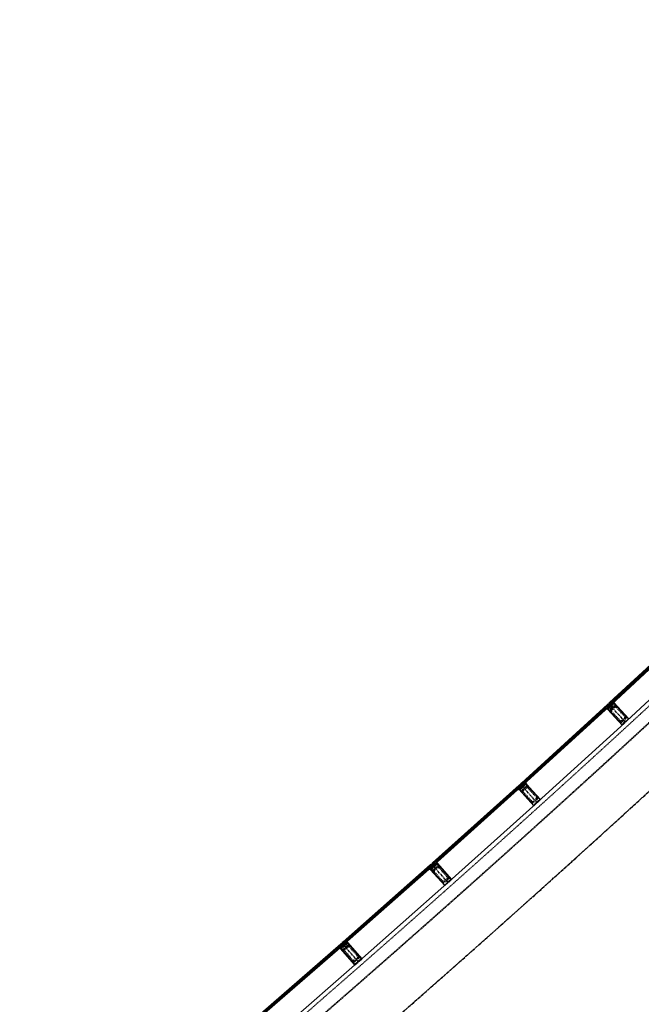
# Model space of a CAD drawing. Header units: millimetres. Extents: x 98667 to 994031, y -2704 to 533009.
# Tile 178 of 256: x 573439 to 580861, y 359366 to 371122. Entities that reach past the tile are written whole.
import ezdxf

# ---------------------------------------------------------------- set-up
doc = ezdxf.new("R2010")
doc.units = ezdxf.units.MM
for name, pattern in [('AP03000E0$0$CENTER', [50.8, 31.75, -6.35, 6.35, -6.35]), ('AP03000E0$0$HIDDEN', [9.525, 6.35, -3.175]), ('AP03000E0$0$HIDDENX2', [19.05, 12.7, -6.35]), ('sp00000g0$0$CENTER', [50.8, 31.75, -6.35, 6.35, -6.35])]:
    doc.linetypes.add(name, pattern=pattern)
for name, color, linetype, lineweight in [('AP03000E0$0$A-FLOR-EDGE', 1, 'AP03000E0$0$HIDDENX2', 15), ('AP03000E0$0$A-GLAZ-FULL-EXTR', 2, 'Continuous', 20), ('AP03000E0$0$A-GLAZ-MULL-EXTR', 3, 'Continuous', 35), ('AP03000E0$0$A-WALL-FNSH', 1, 'Continuous', 15)]:
    doc.layers.add(name, color=color, linetype=linetype, lineweight=lineweight)
doc.layers.add('AP03000E0$0$A-Slab Edge Guide', color=55, linetype='Continuous', lineweight=15, plot=False)
doc.layers.add('sp00000g0$0$S-GRID', color=1, linetype='sp00000g0$0$CENTER')

msp = doc.modelspace()

# ---------------------------------------------------------------- linework, layer by layer
at = {"color": 251, "linetype": 'AP03000E0$0$CENTER'}
for p, q in [((580672, 362736), (580469, 362957)), ((579617, 361774), (579416, 361996)), ((578554, 360820), (578354, 361044)), ((577483, 359874), (577285, 360099))]:
    msp.add_line(p, q, dxfattribs=at)
at = {"layer": 'AP03000E0$0$A-FLOR-EDGE', "color": 251, "linetype": 'AP03000E0$0$HIDDEN'}
msp.add_line((461507, 258989), (576978, 359366), dxfattribs=at)
msp.add_arc((459073, 495000), 179716, 311, 11.47253, dxfattribs=at)
at = {"layer": 'AP03000E0$0$A-GLAZ-FULL-EXTR', "color": 251}
for p, q in [((581502, 363915), (580482, 362969)), ((580490, 362960), (581511, 363906)), ((581519, 363897), (580498, 362951)), ((580503, 362947), (581523, 363893)), ((581706, 363695), (580686, 362749)), ((579429, 362008), (580456, 362945)), ((580464, 362936), (579437, 361999)), ((579445, 361990), (580473, 362928)), ((580477, 362923), (579449, 361986)), ((580451, 362924), (580459, 362916)), ((580458, 362926), (580453, 362922)), ((580453, 362922), (580457, 362918)), ((580456, 362945), (580464, 362936)), ((580464, 362936), (580456, 362928)), ((580456, 362928), (580464, 362920)), ((580457, 362918), (580462, 362922)), ((580462, 362922), (580458, 362926)), ((580473, 362928), (580464, 362936)), ((580464, 362920), (580473, 362928)), ((580473, 362928), (580477, 362923)), ((580482, 362969), (580490, 362960)), ((580490, 362960), (580499, 362968)), ((580498, 362951), (580490, 362960)), ((580507, 362960), (580498, 362951)), ((580498, 362951), (580503, 362947)), ((580499, 362968), (580507, 362960)), ((580501, 362966), (580506, 362970)), ((580505, 362962), (580501, 362966)), ((580503, 362972), (580512, 362964)), ((580510, 362966), (580505, 362962)), ((580506, 362970), (580510, 362966)), ((579631, 361786), (580659, 362724)), ((579403, 361984), (578367, 361055)), ((578375, 361046), (579411, 361976)), ((579419, 361967), (578383, 361037)), ((578387, 361033), (579423, 361962)), ((579397, 361964), (579405, 361955)), ((579404, 361965), (579399, 361961)), ((579399, 361961), (579403, 361957)), ((579411, 361976), (579402, 361968)), ((579402, 361968), (579410, 361959)), ((579411, 361976), (579403, 361984)), ((579403, 361957), (579408, 361961)), ((579408, 361961), (579404, 361965)), ((579410, 361959), (579419, 361967)), ((579419, 361967), (579411, 361976)), ((579423, 361962), (579419, 361967)), ((579437, 361999), (579429, 362008)), ((579437, 361999), (579445, 362007)), ((579445, 361990), (579437, 361999)), ((579445, 362007), (579454, 361998)), ((579454, 361998), (579445, 361990)), ((579449, 361986), (579445, 361990)), ((579447, 362005), (579452, 362009)), ((579452, 362001), (579447, 362005)), ((579450, 362011), (579458, 362002)), ((579452, 362009), (579456, 362005)), ((579456, 362005), (579452, 362001)), ((579603, 361761), (578568, 360832)), ((577299, 360111), (578341, 361032)), ((578349, 361023), (577306, 360102)), ((577314, 360093), (578357, 361014)), ((578349, 361023), (578340, 361015)), ((578340, 361015), (578348, 361006)), ((578341, 361032), (578349, 361023)), ((578348, 361006), (578357, 361014)), ((578357, 361014), (578349, 361023)), ((578357, 361014), (578361, 361009)), ((578367, 361055), (578375, 361046)), ((578375, 361046), (578384, 361054)), ((578383, 361037), (578375, 361046)), ((578392, 361045), (578383, 361037)), ((578383, 361037), (578387, 361033)), ((578384, 361054), (578392, 361045)), ((578386, 361052), (578391, 361056)), ((578390, 361048), (578386, 361052)), ((578389, 361058), (578397, 361049)), ((578395, 361052), (578390, 361048)), ((578391, 361056), (578395, 361052)), ((578361, 361009), (577318, 360089)), ((578336, 361011), (578344, 361002)), ((578342, 361013), (578338, 361009)), ((578338, 361009), (578342, 361004)), ((578346, 361008), (578342, 361013)), ((578342, 361004), (578346, 361008)), ((577497, 359886), (578540, 360807)), ((576196, 359150), (577272, 360088)), ((577280, 360079), (576204, 359141)), ((577280, 360079), (577271, 360071)), ((577272, 360088), (577280, 360079)), ((577288, 360070), (577280, 360079)), ((577306, 360102), (577299, 360111)), ((577306, 360102), (577315, 360110)), ((577314, 360093), (577306, 360102)), ((577323, 360101), (577314, 360093)), ((577318, 360089), (577314, 360093)), ((577315, 360110), (577323, 360101)), ((577317, 360108), (577322, 360112)), ((577321, 360103), (577317, 360108)), ((577320, 360114), (577328, 360105)), ((577326, 360107), (577321, 360103)), ((577322, 360112), (577326, 360107)), ((576211, 359132), (577288, 360070)), ((577292, 360065), (576215, 359128)), ((577266, 360067), (577274, 360058)), ((577273, 360069), (577268, 360065)), ((577268, 360065), (577272, 360060)), ((577271, 360071), (577279, 360062)), ((577272, 360060), (577277, 360064)), ((577277, 360064), (577273, 360069)), ((577279, 360062), (577288, 360070)), ((577288, 360070), (577292, 360065)), ((576393, 358924), (577469, 359862))]:
    msp.add_line(p, q, dxfattribs=at)
at = {"layer": 'AP03000E0$0$A-GLAZ-FULL-EXTR', "color": 251, "linetype": 'Continuous'}
for p, q in [((580457, 362930), (580471, 362930)), ((580457, 362927), (580471, 362927)), ((580458, 362926), (580458, 362930)), ((580460, 362923), (580468, 362923)), ((580461, 362933), (580468, 362933)), ((580461, 362922), (580461, 362933)), ((580463, 362920), (580464, 362920)), ((580464, 362936), (580465, 362936)), ((580464, 362920), (580464, 362936)), ((580467, 362923), (580467, 362933)), ((580471, 362926), (580471, 362930)), ((580491, 362961), (580499, 362952)), ((580501, 362967), (580492, 362959)), ((580493, 362963), (580501, 362954)), ((580503, 362964), (580494, 362956)), ((580495, 362965), (580504, 362956)), ((580505, 362962), (580496, 362954)), ((580498, 362967), (580506, 362958)), ((580507, 362960), (580498, 362952)), ((579402, 361968), (579410, 361959)), ((579412, 361974), (579403, 361966)), ((579404, 361970), (579412, 361961)), ((579414, 361971), (579405, 361963)), ((579406, 361972), (579414, 361963)), ((579416, 361969), (579407, 361961)), ((579409, 361974), (579417, 361965)), ((579419, 361967), (579410, 361959)), ((579438, 362001), (579452, 362000)), ((579438, 361997), (579438, 362000)), ((579438, 361997), (579452, 361997)), ((579441, 361994), (579441, 362003)), ((579441, 361994), (579449, 361994)), ((579442, 362004), (579449, 362004)), ((579444, 361991), (579444, 362006)), ((579444, 361991), (579446, 361991)), ((579445, 362007), (579446, 362007)), ((579448, 361993), (579448, 362005)), ((579451, 361996), (579451, 362001)), ((578341, 361014), (578357, 361014)), ((578342, 361013), (578342, 361017)), ((578343, 361018), (578354, 361018)), ((578345, 361010), (578345, 361019)), ((578347, 361021), (578351, 361021)), ((578348, 361006), (578348, 361022)), ((578351, 361009), (578351, 361020)), ((578355, 361012), (578355, 361017)), ((578385, 361054), (578376, 361046)), ((578376, 361047), (578384, 361038)), ((578387, 361052), (578378, 361044)), ((578379, 361049), (578387, 361040)), ((578389, 361049), (578380, 361041)), ((578381, 361051), (578389, 361042)), ((578391, 361047), (578382, 361039)), ((578383, 361054), (578391, 361045)), ((578343, 361011), (578354, 361011)), ((578346, 361008), (578350, 361008)), ((577274, 360067), (577274, 360074)), ((577276, 360076), (577283, 360076)), ((577277, 360064), (577278, 360077)), ((577281, 360063), (577281, 360078)), ((577284, 360066), (577284, 360075)), ((577307, 360101), (577323, 360101)), ((577309, 360099), (577309, 360105)), ((577309, 360104), (577321, 360104)), ((577310, 360098), (577320, 360098)), ((577313, 360107), (577318, 360107)), ((577313, 360095), (577313, 360107)), ((577313, 360095), (577316, 360095)), ((577316, 360094), (577316, 360110)), ((577319, 360097), (577319, 360106)), ((577322, 360100), (577322, 360102)), ((577271, 360071), (577271, 360071)), ((577272, 360069), (577287, 360069)), ((577273, 360073), (577286, 360073)), ((577275, 360066), (577284, 360066)), ((577278, 360063), (577280, 360063)), ((577287, 360069), (577287, 360071))]:
    msp.add_line(p, q, dxfattribs=at)
at = {"layer": 'AP03000E0$0$A-GLAZ-MULL-EXTR', "color": 251}
for p, q in [((580466, 362913), (580445, 362895)), ((580452, 362894), (580484, 362923)), ((580452, 362894), (580469, 362909)), ((580487, 362919), (580458, 362893)), ((580460, 362949), (580464, 362952)), ((580484, 362923), (580460, 362949)), ((580464, 362952), (580491, 362923)), ((580469, 362909), (580466, 362913)), ((580475, 362962), (580478, 362966)), ((580502, 362933), (580475, 362962)), ((580475, 362908), (580502, 362933)), ((580477, 362906), (580475, 362908)), ((580508, 362934), (580477, 362906)), ((580478, 362966), (580502, 362940)), ((580491, 362923), (580487, 362919)), ((580502, 362940), (580533, 362969)), ((580535, 362963), (580506, 362936)), ((580506, 362936), (580508, 362934)), ((580513, 362957), (580534, 362976)), ((580517, 362953), (580513, 362957)), ((580533, 362969), (580517, 362953)), ((580534, 362976), (580533, 362969)), ((580533, 362969), (580537, 362965)), ((580573, 362921), (580535, 362963)), ((580537, 362965), (580713, 362774)), ((580709, 362774), (580573, 362921)), ((580445, 362895), (580452, 362894)), ((580456, 362891), (580452, 362894)), ((580632, 362699), (580456, 362891)), ((580458, 362893), (580497, 362851)), ((580497, 362851), (580632, 362703)), ((580632, 362703), (580663, 362732)), ((580665, 362730), (580632, 362699)), ((580645, 362719), (580676, 362748)), ((580647, 362717), (580645, 362719)), ((580674, 362742), (580647, 362717)), ((580663, 362732), (580665, 362730)), ((580676, 362740), (580674, 362742)), ((580713, 362774), (580676, 362740)), ((580676, 362748), (580678, 362745)), ((580678, 362745), (580709, 362774)), ((579398, 361933), (579430, 361962)), ((579433, 361958), (579404, 361932)), ((579406, 361988), (579410, 361991)), ((579430, 361962), (579406, 361988)), ((579410, 361991), (579437, 361962)), ((579420, 361947), (579448, 361972)), ((579421, 362001), (579425, 362005)), ((579448, 361972), (579421, 362001)), ((579454, 361973), (579423, 361945)), ((579425, 362005), (579448, 361979)), ((579437, 361962), (579433, 361958)), ((579448, 361979), (579480, 362007)), ((579481, 362001), (579452, 361975)), ((579452, 361975), (579454, 361973)), ((579460, 361996), (579480, 362014)), ((579463, 361992), (579460, 361996)), ((579480, 362007), (579463, 361992)), ((579480, 362014), (579480, 362007)), ((579480, 362007), (579483, 362003)), ((579519, 361959), (579481, 362001)), ((579483, 362003), (579658, 361811)), ((579653, 361811), (579519, 361959)), ((579412, 361952), (579391, 361934)), ((579391, 361934), (579398, 361933)), ((579398, 361933), (579415, 361948)), ((579402, 361930), (579398, 361933)), ((579576, 361737), (579402, 361930)), ((579404, 361932), (579442, 361889)), ((579415, 361948), (579412, 361952)), ((579423, 361945), (579420, 361947)), ((579442, 361889), (579576, 361741)), ((579576, 361741), (579607, 361769)), ((579609, 361767), (579576, 361737)), ((579589, 361757), (579620, 361785)), ((579591, 361754), (579589, 361757)), ((579619, 361779), (579591, 361754)), ((579607, 361769), (579609, 361767)), ((579621, 361777), (579619, 361779)), ((579620, 361785), (579622, 361783)), ((579658, 361811), (579621, 361777)), ((579622, 361783), (579653, 361811)), ((578349, 361039), (578345, 361035)), ((578345, 361035), (578368, 361009)), ((578375, 361009), (578349, 361039)), ((578364, 361052), (578360, 361049)), ((578360, 361049), (578386, 361019)), ((578387, 361026), (578364, 361052)), ((578373, 361003), (578405, 361031)), ((578403, 361033), (578375, 361009)), ((578386, 361019), (578390, 361022)), ((578419, 361054), (578387, 361026)), ((578390, 361022), (578420, 361048)), ((578398, 361043), (578419, 361061)), ((578402, 361039), (578398, 361043)), ((578419, 361054), (578402, 361039)), ((578405, 361031), (578403, 361033)), ((578419, 361061), (578419, 361054)), ((578422, 361050), (578419, 361054)), ((578420, 361048), (578458, 361006)), ((578595, 360856), (578422, 361050)), ((578350, 361000), (578329, 360981)), ((578329, 360981), (578336, 360981)), ((578368, 361009), (578336, 360981)), ((578336, 360981), (578353, 360996)), ((578336, 360981), (578340, 360977)), ((578340, 360977), (578513, 360783)), ((578342, 360979), (578371, 361005)), ((578380, 360937), (578342, 360979)), ((578353, 360996), (578350, 361000)), ((578371, 361005), (578373, 361003)), ((578513, 360787), (578380, 360937)), ((578458, 361006), (578591, 360856)), ((578513, 360783), (578550, 360816)), ((578544, 360815), (578513, 360787)), ((578574, 360845), (578542, 360817)), ((578542, 360817), (578544, 360815)), ((578548, 360818), (578576, 360843)), ((578550, 360816), (578548, 360818)), ((578591, 360856), (578559, 360828)), ((578559, 360828), (578561, 360826)), ((578561, 360826), (578595, 360856)), ((578576, 360843), (578574, 360845)), ((577280, 360095), (577276, 360091)), ((577276, 360091), (577299, 360065)), ((577306, 360064), (577280, 360095)), ((577295, 360108), (577291, 360104)), ((577291, 360104), (577317, 360074)), ((577318, 360081), (577295, 360108)), ((577304, 360059), (577336, 360087)), ((577334, 360089), (577306, 360064)), ((577317, 360074), (577321, 360078)), ((577350, 360109), (577318, 360081)), ((577321, 360078), (577351, 360104)), ((577330, 360098), (577350, 360116)), ((577333, 360095), (577330, 360098)), ((577350, 360109), (577333, 360095)), ((577336, 360087), (577334, 360089)), ((577350, 360116), (577350, 360109)), ((577353, 360106), (577350, 360109)), ((577351, 360104), (577388, 360061)), ((577524, 359910), (577353, 360106)), ((577281, 360056), (577260, 360037)), ((577260, 360037), (577267, 360037)), ((577299, 360065), (577267, 360037)), ((577267, 360037), (577284, 360052)), ((577267, 360037), (577270, 360033)), ((577270, 360033), (577442, 359838)), ((577273, 360035), (577302, 360061)), ((577310, 359992), (577273, 360035)), ((577284, 360052), (577281, 360056)), ((577302, 360061), (577304, 360059)), ((577442, 359842), (577310, 359992)), ((577388, 360061), (577520, 359910)), ((577442, 359838), (577479, 359871)), ((577474, 359870), (577442, 359842)), ((577503, 359899), (577472, 359872)), ((577472, 359872), (577474, 359870)), ((577477, 359873), (577505, 359897)), ((577479, 359871), (577477, 359873)), ((577520, 359910), (577489, 359883)), ((577489, 359883), (577491, 359880)), ((577491, 359880), (577524, 359910)), ((577505, 359897), (577503, 359899))]:
    msp.add_line(p, q, dxfattribs=at)
at = {"layer": 'AP03000E0$0$A-GLAZ-MULL-EXTR', "color": 251, "linetype": 'Continuous'}
for p, q in [((580467, 362912), (580448, 362894)), ((580448, 362897), (580450, 362894)), ((580450, 362899), (580453, 362895)), ((580469, 362910), (580452, 362894)), ((580452, 362901), (580456, 362897)), ((580455, 362903), (580458, 362899)), ((580457, 362905), (580460, 362902)), ((580459, 362907), (580463, 362904)), ((580462, 362910), (580465, 362906)), ((580464, 362912), (580467, 362908)), ((580534, 362973), (580515, 362956)), ((580516, 362959), (580519, 362955)), ((580533, 362969), (580517, 362954)), ((580518, 362961), (580521, 362957)), ((580520, 362963), (580524, 362960)), ((580523, 362965), (580526, 362962)), ((580525, 362968), (580528, 362964)), ((580527, 362970), (580531, 362966)), ((580530, 362972), (580533, 362968)), ((580532, 362974), (580534, 362972)), ((580445, 362895), (580445, 362895)), ((579480, 362011), (579461, 361994)), ((579461, 361997), (579464, 361993)), ((579463, 361999), (579466, 361995)), ((579465, 362001), (579469, 361997)), ((579468, 362003), (579471, 361999)), ((579470, 362005), (579473, 362001)), ((579472, 362007), (579476, 362004)), ((579475, 362009), (579478, 362006)), ((579477, 362012), (579480, 362009)), ((579480, 362014), (579480, 362013)), ((579392, 361935), (579394, 361934)), ((579413, 361950), (579395, 361934)), ((579395, 361937), (579398, 361933)), ((579397, 361939), (579400, 361935)), ((579400, 361941), (579403, 361938)), ((579402, 361943), (579405, 361940)), ((579404, 361946), (579408, 361942)), ((579407, 361948), (579410, 361944)), ((579409, 361950), (579412, 361946)), ((579411, 361952), (579415, 361948)), ((578399, 361042), (578405, 361042)), ((578400, 361041), (578400, 361044)), ((578401, 361045), (578409, 361045)), ((578403, 361041), (578403, 361047)), ((578405, 361048), (578412, 361048)), ((578407, 361043), (578407, 361050)), ((578408, 361051), (578416, 361051)), ((578410, 361046), (578410, 361053)), ((578412, 361055), (578419, 361055)), ((578413, 361049), (578413, 361056)), ((578415, 361058), (578419, 361058)), ((578416, 361052), (578416, 361059)), ((578419, 361061), (578419, 361061)), ((578330, 360982), (578338, 360982)), ((578330, 360981), (578330, 360982)), ((578333, 360981), (578333, 360985)), ((578334, 360985), (578341, 360985)), ((578336, 360981), (578336, 360988)), ((578337, 360988), (578345, 360988)), ((578340, 360984), (578340, 360990)), ((578341, 360991), (578348, 360991)), ((578343, 360987), (578343, 360993)), ((578344, 360995), (578352, 360995)), ((578346, 360989), (578346, 360996)), ((578348, 360998), (578352, 360998)), ((578349, 360992), (578349, 360999)), ((578352, 360995), (578352, 360997)), ((577331, 360097), (577336, 360097)), ((577332, 360100), (577339, 360100)), ((577333, 360095), (577333, 360101)), ((577335, 360103), (577343, 360103)), ((577336, 360097), (577336, 360104)), ((577339, 360107), (577346, 360106)), ((577339, 360100), (577339, 360107)), ((577342, 360103), (577342, 360109)), ((577343, 360110), (577350, 360110)), ((577345, 360106), (577345, 360112)), ((577346, 360113), (577350, 360113)), ((577349, 360108), (577349, 360115)), ((577350, 360116), (577350, 360116)), ((577263, 360040), (577271, 360040)), ((577263, 360037), (577263, 360040)), ((577266, 360037), (577266, 360042)), ((577266, 360037), (577267, 360037)), ((577267, 360043), (577274, 360043)), ((577269, 360039), (577269, 360045)), ((577270, 360046), (577278, 360046)), ((577272, 360041), (577272, 360048)), ((577274, 360050), (577282, 360050)), ((577275, 360044), (577275, 360051)), ((577278, 360053), (577283, 360053)), ((577279, 360047), (577279, 360054)), ((577282, 360050), (577282, 360054))]:
    msp.add_line(p, q, dxfattribs=at)
at = {"layer": 'AP03000E0$0$A-GLAZ-MULL-EXTR', "color": 251, "linetype": 'AP03000E0$0$HIDDENX2'}
for p, q in [((580503, 362920), (580466, 362887)), ((580480, 362872), (580553, 362940)), ((580535, 362923), (580498, 362889)), ((580540, 362954), (580503, 362920)), ((580543, 362913), (580507, 362880)), ((580553, 362940), (580540, 362954)), ((580663, 362802), (580561, 362913)), ((580672, 362811), (580570, 362921)), ((580466, 362887), (580480, 362872)), ((580497, 362853), (580598, 362743)), ((580506, 362862), (580607, 362751)), ((580625, 362751), (580662, 362785)), ((580634, 362742), (580670, 362775)), ((579449, 361959), (579412, 361926)), ((579425, 361911), (579500, 361978)), ((579481, 361961), (579444, 361928)), ((579486, 361993), (579449, 361959)), ((579500, 361978), (579486, 361993)), ((579617, 361848), (579516, 361959)), ((579412, 361926), (579425, 361911)), ((579442, 361892), (579543, 361781)), ((579451, 361901), (579552, 361789)), ((579489, 361952), (579452, 361918)), ((579608, 361840), (579507, 361951)), ((579570, 361788), (579607, 361822)), ((579578, 361779), (579615, 361813)), ((578438, 361025), (578363, 360958)), ((578387, 361006), (578425, 361040)), ((578425, 361040), (578438, 361025)), ((578350, 360973), (578387, 361006)), ((578363, 360958), (578350, 360973)), ((578480, 360827), (578380, 360939)), ((578382, 360975), (578419, 361008)), ((578489, 360836), (578389, 360948)), ((578390, 360965), (578428, 360999)), ((578445, 360998), (578545, 360886)), ((578455, 361006), (578554, 360894)), ((578544, 360868), (578507, 360835)), ((578552, 360859), (578515, 360825)), ((577369, 360080), (577294, 360014)), ((577318, 360062), (577356, 360095)), ((577356, 360095), (577369, 360080)), ((577281, 360029), (577318, 360062)), ((577294, 360014), (577281, 360029)), ((577409, 359882), (577310, 359995)), ((577313, 360030), (577350, 360063)), ((577419, 359891), (577320, 360003)), ((577321, 360021), (577359, 360054)), ((577376, 360053), (577475, 359940)), ((577386, 360061), (577484, 359948)), ((577474, 359922), (577436, 359889)), ((577482, 359913), (577444, 359880))]:
    msp.add_line(p, q, dxfattribs=at)
at = {"layer": 'AP03000E0$0$A-GLAZ-MULL-EXTR', "color": 251}
for centre, start, end in [((580457, 362948), 250.6538, 14.5325), ((580458, 362947), 250.6538, 14.5325), ((580459, 362947), 250.6538, 14.5325), ((580459, 362946), 250.6538, 14.5325), ((580460, 362945), 250.6538, 14.5325), ((580461, 362944), 250.6538, 14.5325), ((580479, 362968), 250.6538, 14.5325), ((580480, 362968), 250.6538, 14.5325), ((580481, 362967), 250.6538, 14.5325), ((580481, 362966), 250.6538, 14.5325), ((580482, 362965), 250.6538, 14.5325), ((580483, 362965), 250.6538, 14.5325), ((579404, 361987), 250.1981, 14.0768), ((579404, 361986), 250.1981, 14.0768), ((579405, 361986), 250.1981, 14.0768), ((579406, 361985), 250.1981, 14.0768), ((579406, 361984), 250.1981, 14.0768), ((579407, 361983), 250.1981, 14.0768), ((579426, 362007), 250.1981, 14.0768), ((579426, 362007), 250.1981, 14.0768), ((579427, 362006), 250.1981, 14.0768), ((579428, 362005), 250.1981, 14.0768), ((579428, 362004), 250.1981, 14.0768), ((579429, 362004), 250.1981, 14.0768), ((578342, 361035), 249.7425, 13.6212), ((578343, 361034), 249.7425, 13.6212), ((578343, 361033), 249.7425, 13.6212), ((578344, 361032), 249.7425, 13.6212), ((578345, 361032), 249.7425, 13.6212), ((578345, 361031), 249.7425, 13.6212), ((578365, 361055), 249.7425, 13.6212), ((578365, 361054), 249.7425, 13.6212), ((578366, 361053), 249.7425, 13.6212), ((578367, 361052), 249.7425, 13.6212), ((578367, 361052), 249.7425, 13.6212), ((578368, 361051), 249.7425, 13.6212), ((577273, 360091), 249.2869, 13.1656), ((577274, 360090), 249.2869, 13.1656), ((577275, 360089), 249.2869, 13.1656), ((577275, 360088), 249.2869, 13.1656), ((577276, 360088), 249.2869, 13.1656), ((577276, 360087), 249.2869, 13.1656), ((577296, 360110), 249.2869, 13.1656), ((577296, 360110), 249.2869, 13.1656), ((577297, 360109), 249.2869, 13.1656), ((577298, 360108), 249.2869, 13.1656), ((577298, 360107), 249.2869, 13.1656), ((577299, 360107), 249.2869, 13.1656)]:
    msp.add_arc(centre, 2.83, start, end, dxfattribs=at)
at = {"layer": 'AP03000E0$0$A-GLAZ-MULL-EXTR', "color": 251, "linetype": 'AP03000E0$0$HIDDENX2'}
for centre, radius, start, end in [((580552, 362904), 25, 42.5931, 132.5931), ((580552, 362904), 12.5, 42.5931, 132.5931), ((580515, 362870), 25, 132.5931, 222.5931), ((580515, 362870), 12.5, 132.5931, 222.5931), ((580653, 362794), 12.5, 312.5931, 42.5931), ((580653, 362794), 25, 312.5931, 42.5931), ((580617, 362760), 25, 222.5931, 312.5931), ((580617, 362760), 12.5, 222.5931, 312.5931), ((579498, 361943), 25, 42.1375, 132.1375), ((579498, 361943), 12.5, 42.1375, 132.1375), ((579461, 361909), 25, 132.1375, 222.1375), ((579461, 361909), 12.5, 132.1375, 222.1375), ((579598, 361831), 12.5, 312.1375, 42.1375), ((579598, 361831), 25, 312.1375, 42.1375), ((579561, 361798), 25, 222.1375, 312.1375), ((579561, 361798), 12.5, 222.1375, 312.1375), ((578436, 360989), 25, 41.6819, 131.6819), ((578399, 360956), 25, 131.6819, 221.6819), ((578399, 360956), 12.5, 131.6819, 221.6819), ((578436, 360989), 12.5, 41.6819, 131.6819), ((578498, 360844), 25, 221.6819, 311.6819), ((578498, 360844), 12.5, 221.6819, 311.6819), ((578536, 360877), 12.5, 311.6819, 41.6819), ((578536, 360877), 25, 311.6819, 41.6819), ((577329, 360012), 25, 131.2262, 221.2262), ((577329, 360012), 12.5, 131.2262, 221.2262), ((577367, 360045), 25, 41.2262, 131.2262), ((577367, 360045), 12.5, 41.2262, 131.2262), ((577428, 359899), 25, 221.2262, 311.2262), ((577428, 359899), 12.5, 221.2262, 311.2262), ((577466, 359932), 12.5, 311.2262, 41.2262), ((577466, 359932), 25, 311.2262, 41.2262)]:
    msp.add_arc(centre, radius, start, end, dxfattribs=at)
at = {"layer": 'AP03000E0$0$A-Slab Edge Guide', "color": 251, "linetype": 'AP03000E0$0$HIDDEN'}
msp.add_arc((459073, 495000), 180466, 311, 11.42421, dxfattribs=at)
at = {"layer": 'AP03000E0$0$A-WALL-FNSH', "color": 251, "linetype": 'AP03000E0$0$HIDDEN'}
for radius, end in [(179861, 11.46315), (179866, 11.46283)]:
    msp.add_arc((459073, 495000), radius, 311, end, dxfattribs=at)
at = {"layer": 'sp00000g0$0$S-GRID', "color": 251}
msp.add_arc((459073, 495000), 180466, 310.99999, 11.42421, dxfattribs=at)

doc.saveas('drawing.dxf')
